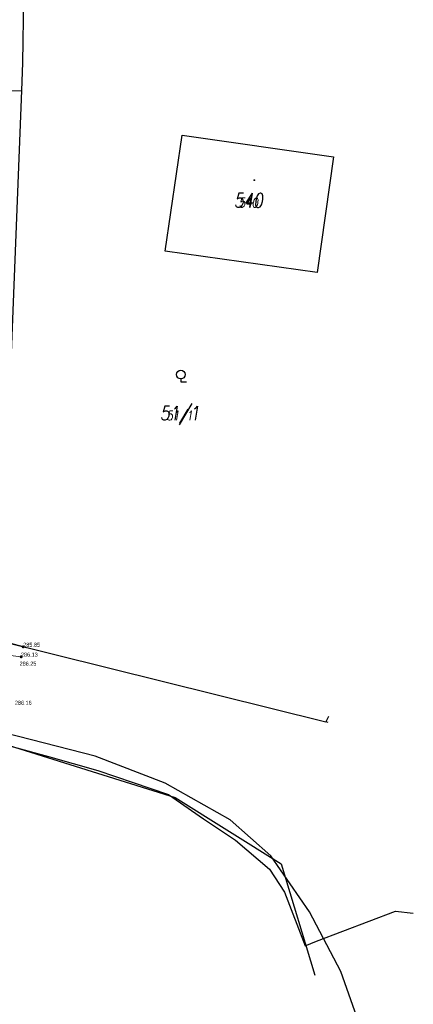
# Model space of a CAD drawing. Header units: feet. Extents: x -783217 to -782936, y -1044805 to -1043930.
# Tile 72 of 81: x -782971 to -782938, y -1044320 to -1044236. Entities that reach past the tile are written whole.
import ezdxf
from ezdxf.enums import TextEntityAlignment as Align

# ---------------------------------------------------------------- set-up
doc = ezdxf.new("R2010")
doc.units = ezdxf.units.FT
doc.header["$MEASUREMENT"] = 0
for name, color, linetype, lineweight in [('KN_hranice pozemků', 140, 'Continuous', 30), ('Vrstva 51', 7, 'Continuous', 0), ('Z_svahování', 36, 'Continuous', 9), ('Z_VÝŠKY', 7, 'Continuous', 9)]:
    doc.layers.add(name, color=color, linetype=linetype, lineweight=lineweight)
for name, color, linetype in [('KN_POZEMKY 500', 140, 'Continuous'), ('KN_značky kultur', 7, 'Continuous'), ('KN_čísla pozemků', 140, 'Continuous'), ('S_CETIN_METALIKA', 6, 'SDELSPOJO'), ('S_optický zaměřený', 200, 'SDELSPOJO'), ('Z_oploceni', 3, 'PLOTDRTL')]:
    doc.layers.add(name, color=color, linetype=linetype)
doc.styles.add('RomanD', font='romand.shx', dxfattribs={"width": 0.7, "oblique": 10})
doc.styles.add('Style-cs_Working', font='cs_Working.shx')
doc.linetypes.add('PLOTDRTL', pattern='A,5,[95,civil.shx,S=1,R=0,X=0,Y=0],5', length=10)
doc.linetypes.add('SDELSPOJO', pattern='A,7,-6,[31,civil.shx,S=1,R=0,X=0,Y=0],-6', length=19)

# ---------------------------------------------------------------- blocks, each defined once
blk = doc.blocks.new('3.05')
at = {"layer": 'KN_značky kultur', "linetype": 'Continuous', "flags": 128}
blk.add_lwpolyline([(0, 0.5), (0, 0), (1, 0)], dxfattribs=at)
at = {"layer": 'KN_značky kultur', "linetype": 'Continuous'}
blk.add_circle((0, 1.25), 0.75, dxfattribs=at)
blk = doc.blocks.new('4.02_1')
at = {"layer": 'KN_značky kultur', "linetype": 'Continuous'}
h = blk.add_hatch(color=256, dxfattribs=at)
edge = h.paths.add_edge_path()
edge.add_arc((0, 0), 0.175, 0, 360)

msp = doc.modelspace()

# ---------------------------------------------------------------- linework, layer by layer
at = {"layer": 'KN_hranice pozemků', "linetype": 'Continuous'}
for p, q in [((-782971.08, -1044233.82), (-782971.17, -1044240.09)), ((-782971.17, -1044240.09), (-782971.26, -1044242.43)), ((-782998.26, -1044243), (-782971.26, -1044242.43)), ((-782971.26, -1044242.43), (-782973.13, -1044289.43)), ((-782958.98, -1044256.17), (-782957.54, -1044246.27)), ((-782957.54, -1044246.27), (-782944.61, -1044248.12)), ((-782944.61, -1044248.12), (-782946.02, -1044257.99)), ((-782946.02, -1044257.99), (-782958.98, -1044256.17)), ((-782973.13, -1044289.43), (-782945.28, -1044296.35)), ((-782981.91, -1044295.38), (-782958.15, -1044302.8)), ((-782945.055, -1044295.884), (-782945.28, -1044296.35)), ((-782945.081, -1044296.391), (-782945.28, -1044296.35)), ((-782958.15, -1044302.8), (-782949.1, -1044308.46)), ((-782949.1, -1044308.46), (-782946.21, -1044317.983))]:
    msp.add_line(p, q, dxfattribs=at)
at = {"layer": 'S_CETIN_METALIKA', "ltscale": 0.2, "flags": 128}
msp.add_lwpolyline([(-782939.83, -1044331), (-782939.98, -1044330.19), (-782940.09, -1044328.69), (-782944, -1044317.65), (-782946.68, -1044312.55), (-782949.97, -1044307.79), (-782953.45, -1044304.7), (-782959, -1044301.57), (-782964.97, -1044299.27), (-782973.77, -1044297.03), (-782982.42, -1044295.72), (-782986.83, -1044295.95)], dxfattribs=at)
at = {"layer": 'S_optický zaměřený', "ltscale": 0.2, "flags": 128}
msp.add_lwpolyline([(-782987.46, -1044296.91), (-782986.85, -1044297.02), (-782985.01, -1044296.72), (-782981.14, -1044296.61), (-782971.97, -1044298.49), (-782968.94, -1044299.31), (-782964.73, -1044300.49), (-782958.72, -1044302.55), (-782955.72, -1044304.61), (-782952.98, -1044306.45), (-782950.1, -1044308.91), (-782948.8, -1044310.88), (-782947.03, -1044315.46), (-782946.07, -1044315.08), (-782939.33, -1044312.51), (-782937.81, -1044312.67)], dxfattribs=at)
at = {"layer": 'Vrstva 51', "color": 7, "linetype": 'Continuous', "lineweight": 53}
for p in [(-782971.11, -1044289.94), (-782971.3, -1044290.78)]:
    msp.add_point(p, dxfattribs=at)
at = {"layer": 'Z_oploceni', "ltscale": 0.5, "flags": 128}
msp.add_lwpolyline([(-782971.11, -1044289.94), (-782973.25, -1044289.37)], dxfattribs=at)
at = {"layer": 'Z_svahování', "linetype": 'Continuous', "flags": 128}
msp.add_lwpolyline([(-782971.3, -1044290.78), (-782973.57, -1044290.5), (-782982, -1044288.28), (-782991.08, -1044286.56), (-782995, -1044285.37)], dxfattribs=at)

# ---------------------------------------------------------------- block references
at = {"layer": 'KN_značky kultur', "linetype": 'Continuous', "xscale": 0.5, "yscale": 0.5}
for name, p in [('4.02_1', (-782951.38, -1044250.1)), ('3.05', (-782957.66, -1044267.32))]:
    msp.add_blockref(name, p, dxfattribs=at)

# ---------------------------------------------------------------- texts
at = {"layer": 'KN_POZEMKY 500', "color": 5, "linetype": 'Continuous', "style": 'RomanD', "oblique": 10, "width": 0.8}
msp.add_text('540', height=1.2, dxfattribs=at).set_placement((-782951.89, -1044252.42), align=Align.CENTER)
at = {"layer": 'KN_POZEMKY 500', "linetype": 'Continuous', "style": 'RomanD', "oblique": 10, "width": 0.8}
msp.add_text('51/1', height=1.2, dxfattribs=at).set_placement((-782957.76, -1044270.59), align=Align.CENTER)
at = {"layer": 'KN_čísla pozemků', "color": 5, "linetype": 'Continuous', "style": 'RomanD', "oblique": 10, "width": 0.8}
msp.add_text('540', height=0.8, dxfattribs=at).set_placement((-782951.89, -1044252.42), align=Align.CENTER)
at = {"layer": 'KN_čísla pozemků', "linetype": 'Continuous', "style": 'RomanD', "oblique": 10, "width": 0.8}
msp.add_text('51/1', height=0.8, dxfattribs=at).set_placement((-782957.76, -1044270.59), align=Align.CENTER)
at = {"layer": 'Z_VÝŠKY', "linetype": 'Continuous', "style": 'Style-cs_Working', "width": 0.8}
for s, p in [('285.85', (-782971.11, -1044289.94)), ('286.13', (-782971.3, -1044290.78)), ('286.25', (-782971.42, -1044291.55)), ('286.16', (-782971.82, -1044294.89))]:
    msp.add_text(s, height=0.35, dxfattribs=at).set_placement(p)

doc.saveas('drawing.dxf')
